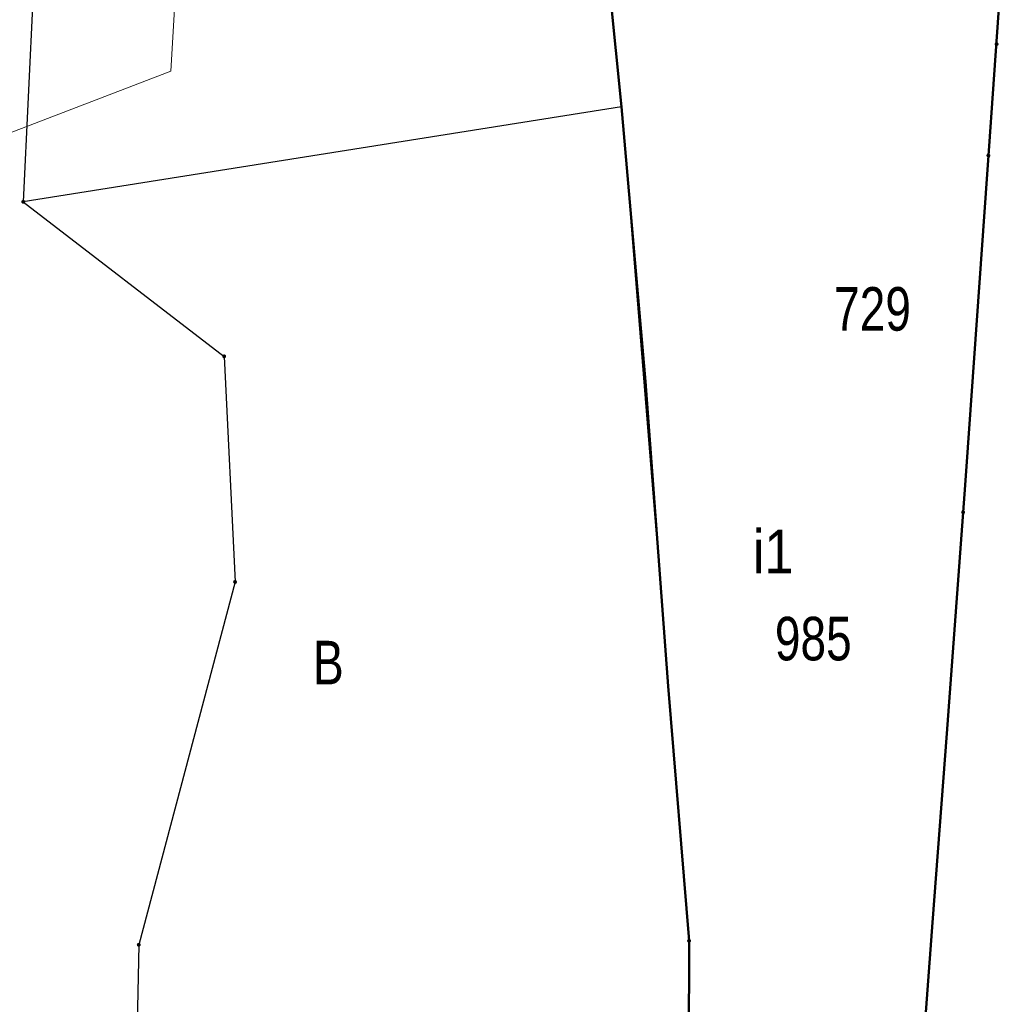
# Model space of a CAD drawing. Header units: metres. Extents: x 5552311 to 5555313, y 5709371 to 5712599.
# Tile 32 of 71: x 5554618 to 5554641, y 5710523 to 5710546. Entities that reach past the tile are written whole.
import ezdxf
from ezdxf.enums import TextEntityAlignment as Align

# ---------------------------------------------------------------- set-up
doc = ezdxf.new("R2010")
doc.units = ezdxf.units.M
doc.header["$MEASUREMENT"] = 0
doc.layers.get('0').update_dxf_attribs({"color": 2, "linetype": 'CONTINUOUS', "lineweight": 5})
for name, color, linetype in [('203-punkt graniczny', 7, 'CONTINUOUS'), ('210-oznaczenie konturu użytku gruntowego', 60, 'CONTINUOUS'), ('211-numer działki ewidencyjnej', 7, 'CONTINUOUS'), ('219-działka ewidencyjna', 7, 'CONTINUOUS'), ('312-budynek ewidencyjny', 7, 'CONTINUOUS'), ('312-oznaczenie budynku ewidencyjnego', 7, 'CONTINUOUS'), ('312-oznaczenie budynku ewidencyjnego-Atr117', 7, 'CONTINUOUS'), ('przewód kanalizacyjny', 7, 'CONTINUOUS')]:
    doc.layers.add(name, color=color, linetype=linetype)
doc.styles.get("Standard").update_dxf_attribs({"font": 'Working1250', "width": 0.75})

# ---------------------------------------------------------------- blocks, each defined once
blk = doc.blocks.new('203')
at = {"linetype": 'Continuous', "lineweight": 0}
h = blk.add_hatch(color=94, dxfattribs=at)
edge = h.paths.add_edge_path()
edge.add_arc((0, 0), 0.045, 0, 360)

msp = doc.modelspace()

# ---------------------------------------------------------------- linework, layer by layer
at = {"layer": '219-działka ewidencyjna', "color": 94, "linetype": 'Continuous', "lineweight": 30, "flags": 128}
for points in [[(5554618.98, 5710558.48), (5554618.18, 5710541.65)], [(5554631.1, 5710551.78), (5554631.91, 5710543.83)], [(5554640.65, 5710547.2), (5554640.52, 5710545.27)], [(5554640.52, 5710545.27), (5554640.33, 5710542.71)], [(5554631.91, 5710543.83), (5554618.18, 5710541.65)], [(5554631.91, 5710543.83), (5554633.46, 5710524.68)], [(5554640.33, 5710542.71), (5554639.75, 5710534.52)], [(5554618.18, 5710541.65), (5554622.79, 5710538.1)], [(5554622.79, 5710538.1), (5554623.04, 5710532.92)], [(5554639.75, 5710534.52), (5554637.87, 5710509.25)], [(5554623.04, 5710532.92), (5554620.83, 5710524.59)], [(5554620.83, 5710524.59), (5554620.63, 5710515.17)], [(5554633.46, 5710524.68), (5554633.36, 5710508.99)]]:
    msp.add_lwpolyline(points, dxfattribs=at)
at = {"layer": '312-budynek ewidencyjny', "color": 8, "linetype": 'Continuous', "lineweight": 50, "flags": 128}
for points in [[(5554631.91, 5710543.83), (5554631.39, 5710549.01)], [(5554640.65, 5710547.19), (5554640.45, 5710544.35)], [(5554640.45, 5710544.35), (5554640.33, 5710542.71)], [(5554632.46, 5710537.52), (5554631.91, 5710543.83)], [(5554640.33, 5710542.71), (5554639.8, 5710535.14)], [(5554632.98, 5710530.53), (5554632.46, 5710537.52)], [(5554639.8, 5710535.14), (5554639.38, 5710529.44)], [(5554633.46, 5710524.68), (5554632.98, 5710530.53)], [(5554639.38, 5710529.44), (5554639.05, 5710525.1)], [(5554639.05, 5710525.1), (5554638.63, 5710519.43)], [(5554633.43, 5710514.99), (5554633.46, 5710524.68)]]:
    msp.add_lwpolyline(points, dxfattribs=at)
at = {"layer": 'przewód kanalizacyjny', "color": 34, "linetype": 'Continuous', "lineweight": 18, "flags": 128}
msp.add_lwpolyline([(5554602.59, 5710559.95), (5554603.04, 5710558.89), (5554609.77, 5710556.19), (5554614.64, 5710541.99), (5554621.57, 5710544.65), (5554622.14, 5710554.42)], dxfattribs=at)

# ---------------------------------------------------------------- block references
at = {"layer": '203-punkt graniczny', "color": 8, "linetype": 'Continuous', "lineweight": 18}
for p in [(5554640.52, 5710545.27), (5554640.33, 5710542.71), (5554618.18, 5710541.65), (5554622.79, 5710538.1), (5554639.75, 5710534.52), (5554623.04, 5710532.92), (5554620.83, 5710524.59), (5554633.46, 5710524.68)]:
    msp.add_blockref('203', p, dxfattribs=at)

# ---------------------------------------------------------------- texts
at = {"layer": '210-oznaczenie konturu użytku gruntowego', "linetype": 'Continuous', "lineweight": 18, "width": 0.79}
msp.add_text('B', height=1, dxfattribs=at).set_placement((5554624.83, 5710530.57))
at = {"layer": '211-numer działki ewidencyjnej', "color": 94, "linetype": 'Continuous', "lineweight": 30, "width": 0.79}
msp.add_text('729', height=1, dxfattribs=at).set_placement((5554636.79, 5710538.69))
at = {"layer": '312-oznaczenie budynku ewidencyjnego', "color": 8, "linetype": 'Continuous', "lineweight": 18, "width": 0.79}
msp.add_text('985', height=1, dxfattribs=at).set_placement((5554635.43, 5710532.12), align=Align.TOP_LEFT)
at = {"layer": '312-oznaczenie budynku ewidencyjnego-Atr117', "color": 8, "width": 0.9}
msp.add_text('i1', height=1, dxfattribs=at).set_placement((5554635.39, 5710533.62), align=Align.MIDDLE_CENTER)

doc.saveas('drawing.dxf')
